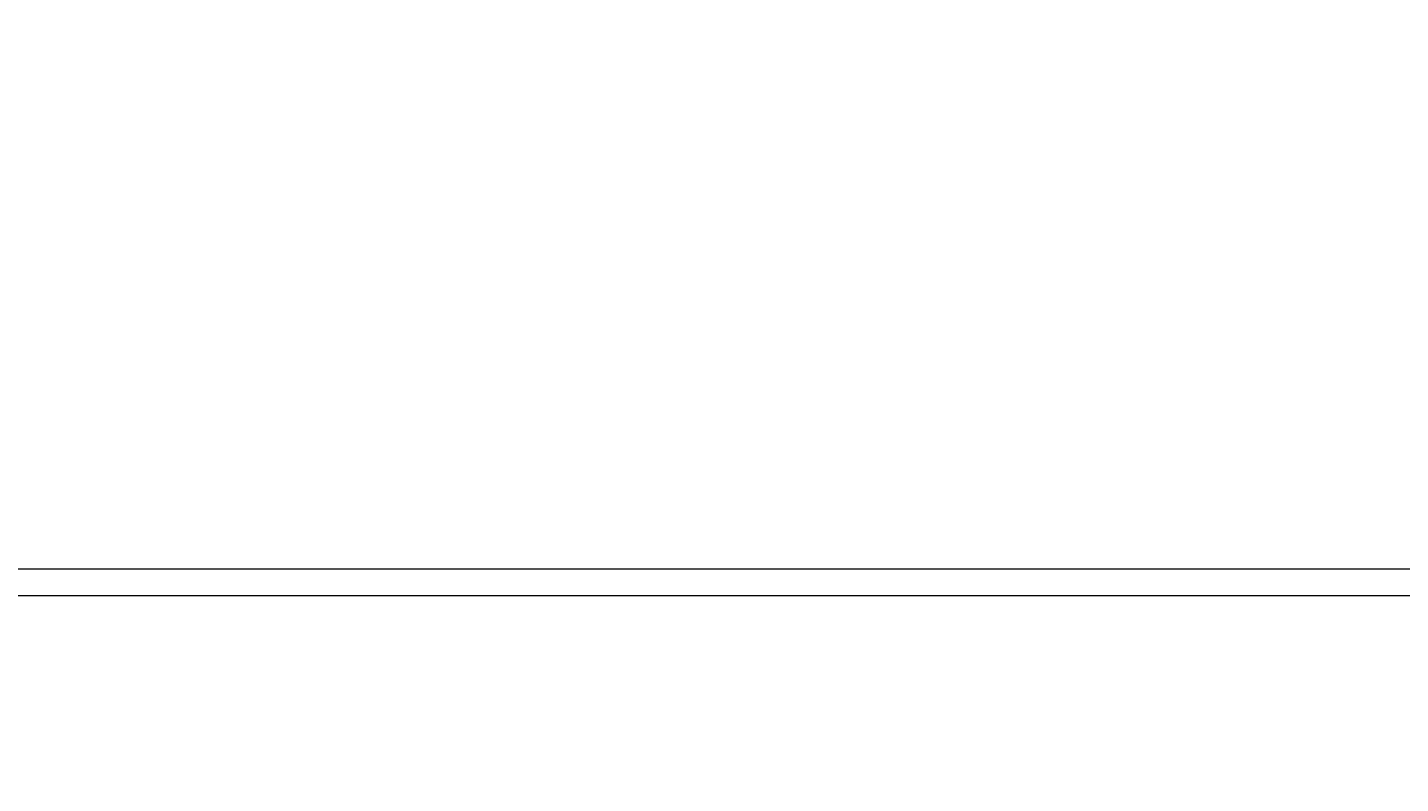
# Model space of a CAD drawing. Header units: millimetres. Extents: x -740 to 33545, y -26688 to 22494.
# Tile 62 of 256: x 9539 to 11048, y 7913 to 8744. Entities that reach past the tile are written whole.
import ezdxf

# ---------------------------------------------------------------- set-up
doc = ezdxf.new("R2010")
doc.units = ezdxf.units.MM
doc.header["$MEASUREMENT"] = 0
doc.layers.add('Nowe_820-G Rysunki Obrazki_Nr_pióra__23', color=252, linetype='Continuous', lineweight=15)
doc.layers.add('wymiarowanie', color=252, linetype='Continuous', lineweight=9)

msp = doc.modelspace()

# ---------------------------------------------------------------- linework, layer by layer
at = {"layer": 'Nowe_820-G Rysunki Obrazki_Nr_pióra__23', "linetype": 'Continuous', "lineweight": 15}
msp.add_lwpolyline([(8628.59, 8119.48), (12728.99, 8119.48)], dxfattribs=at)
at = {"layer": 'wymiarowanie'}
msp.add_lwpolyline([(8573.71, 8148.27), (8573.71, 5178.27), (12773.71, 5178.27), (12773.71, 8148.27), (8573.71, 8148.27)], dxfattribs=at)

# ---------------------------------------------------------------- texts
at = {"layer": 'wymiarowanie', "char_height": 12, "width": 621.5287, "attachment_point": 1}
for s, insert in [('\\pi452.88074;{\\fCentury Gothic|b0|i0|c238|p34;Parapety zewnętrzne}\\P\\pi223.76474;{\\fCentury Gothic|b0|i0|c238|p34; z blachy stalowej powlekanej w kolorze RAL 7016}', (5416.61, 8743.95)), ('\\pi463.76474;{\\fCentury Gothic|b0|i0|c238|p34;Obróbka cokołowa}\\P\\pi223.76474;{\\fCentury Gothic|b0|i0|c238|p34; z blachy stalowej powlekanej w kolorze RAL 7016}', (5416.61, 8645.15))]:
    msp.add_mtext(s, dxfattribs=dict(at, insert=insert))

doc.saveas('drawing.dxf')
